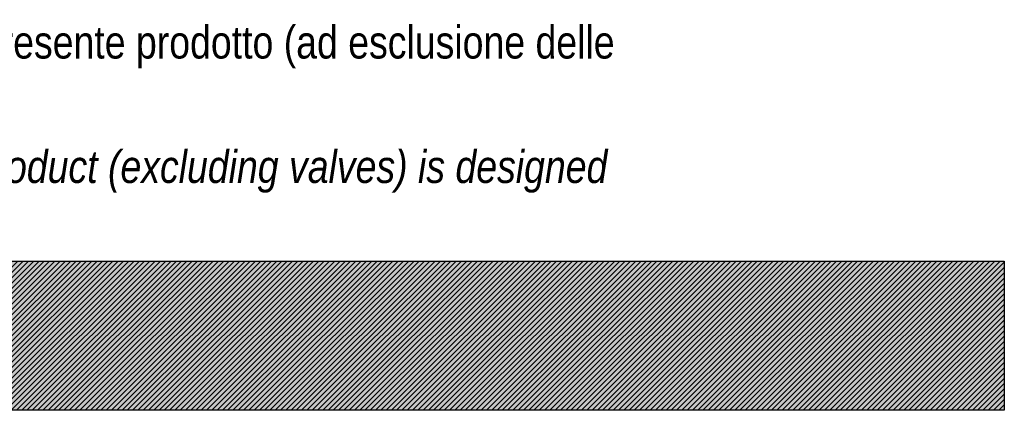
# Model space of a CAD drawing. Header units: millimetres. Extents: x 0 to 2970, y 0 to 2100.
# Tile 12 of 22: x 2443 to 2970, y 0 to 209. Entities that reach past the tile are written whole.
import ezdxf

# ---------------------------------------------------------------- set-up
doc = ezdxf.new("R2010")
doc.units = ezdxf.units.MM
doc.header["$LTSCALE"] = 10
doc.layers.add('Default', color=7, linetype='Continuous')

msp = doc.modelspace()

# ---------------------------------------------------------------- hatches: boundary and pattern name
at = {"layer": 'Default', "linetype": 'Continuous'}
h = msp.add_hatch(dxfattribs=at)
h.set_pattern_fill('LINE', scale=0.629921, angle=45, style=0)
h.paths.add_polyline_path([(2970, 0), (2970, 80), (0, 80), (0, 0)])
msp.add_hatch(color=7, dxfattribs=at).paths.add_polyline_path([(2970, 0), (2970, 80), (0, 80), (0, 0)])

# ---------------------------------------------------------------- linework, layer by layer
at = {"layer": 'Default', "color": 7, "linetype": 'Continuous'}
for p, q in [((0, 80), (2970, 80)), ((2970, 80), (2970, 0)), ((2970, 0), (0, 0))]:
    msp.add_line(p, q, dxfattribs=at)

# ---------------------------------------------------------------- texts
at = {"layer": 'Default', "insert": (200, 206.024), "char_height": 17.5, "width": 2570, "attachment_point": 1}
msp.add_mtext("{\\fArial Narrow|b0||i0||c0|p34;\\C7;\\H17.5;\\W1.;PLASTITALIA si riserva il diritto di revisionare la presente specifica, mantenendo la conformità alle prescrizioni del prodotto, senza alcun preavviso. In caso di assegnazione d'ordine si riserva di compiere una più dettagliata analisi tecnico/qualitativa. Il presente prodotto (ad esclusione delle \\P}{\\fArial Narrow|b0||i0||c0|p34;\\C7;\\H17.5;\\W1.;valvole) è progettato per applicazioni non previste dalla direttiva 2014/68/EU. Tolleranza su diametri e spessori come da normative se applicabile, su lunghezze ±5%, su angoli ±2°, se non diversamente specificato.\\P}{\\fArial Narrow|b0||i0||c0|p34;\\C7;\\H5.;\\W1.;   \\P}{\\fArial Narrow|b0||i1||c0|p34;\\C7;\\H17.5;\\W1.;PLASTITALIA on reserves the right to revise this specification, maintaining the conformity to the requirements of the product, without any notice. In case of assignation of order on will reserve to make a more detailed analysis technical/qualitative. This product (excluding valves) is designed \\P}{\\fArial Narrow|b0||i1||c0|p34;\\C7;\\H17.5;\\W1.;for applications not covered by Directive 2014/68 / EU. The tolerance on diameters and thicknesses as the standards if applicable, on lengths ± 5%, on angles ± 2 °, unless otherwise indicated.\\P}", dxfattribs=at)

doc.saveas('drawing.dxf')
